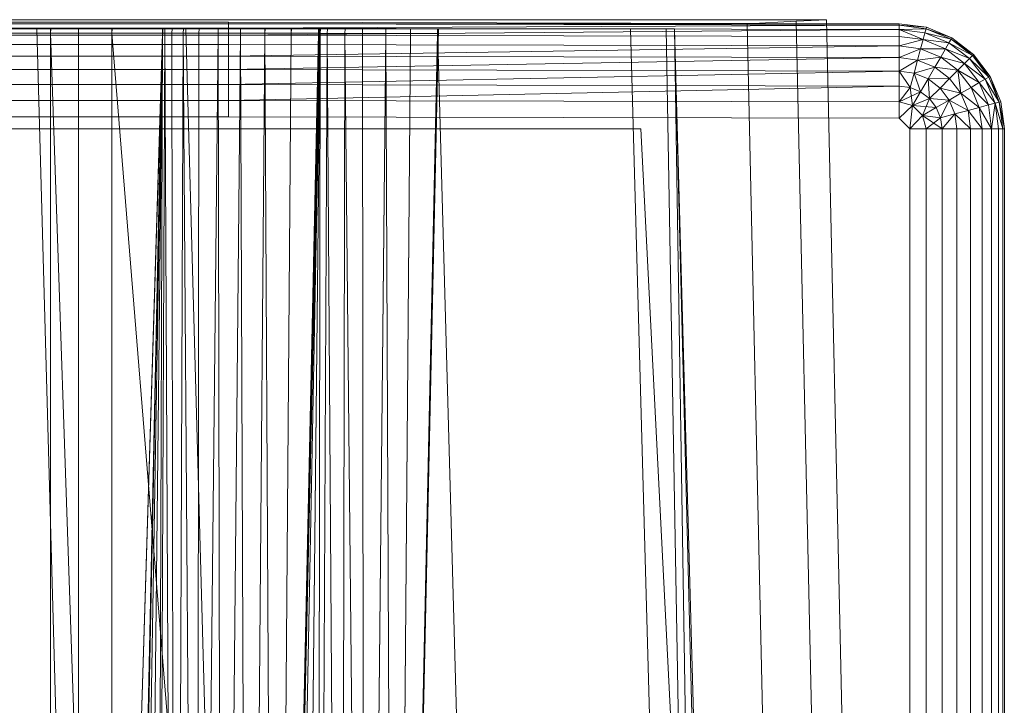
# Model space of a CAD drawing. Header units: metres. Extents: x 391.1 to 430.4, y 12.7 to 28.4.
# Tile 61 of 79: x 401.9462 to 402.0834, y 28.004 to 28.0995. Entities that reach past the tile are written whole.
import ezdxf

# ---------------------------------------------------------------- set-up
doc = ezdxf.new("R2010")
doc.units = ezdxf.units.M
doc.layers.add('A-DETL-____-MBND', color=7, linetype='Continuous', lineweight=18)

# ---------------------------------------------------------------- blocks, each defined once
blk = doc.blocks.new('Family - Inodor PB-155331-02_CLI_AIRE_P0')
at = {"layer": 'A-DETL-____-MBND', "color": 253, "true_color": 0xaaaaaa}
for p, q in [((0.03874, 0.72747), (0.36709, 0.72747)), ((0.36709, 0.72747), (0.03874, 0.72747)), ((0.10805, 0.72711), (0.29485, 0.72711)), ((0.10805, 0.72711), (0.29485, 0.72711)), ((0.29485, 0.72711), (0.10805, 0.72691)), ((0.10805, 0.72691), (0.29485, 0.72711)), ((0.29485, 0.72711), (0.29485, 0.72691)), ((0.29485, 0.72711), (0.38826, 0.72691)), ((0.29485, 0.72711), (0.29485, 0.72691)), ((0.29485, 0.72711), (0.38826, 0.72691)), ((0.29485, 0.72711), (0.29485, 0.72691)), ((0.36709, 0.72747), (0.37392, 0.72747)), ((0.37392, 0.72747), (0.36709, 0.72747)), ((0.37392, 0.72725), (0.36709, 0.72691)), ((0.36709, 0.72691), (0.37392, 0.72725)), ((0.37392, 0.72747), (0.37814, 0.72747)), ((0.37814, 0.72747), (0.37392, 0.72747)), ((0.37814, 0.72747), (0.37392, 0.72725)), ((0.37392, 0.72725), (0.37814, 0.72747)), ((0.38104, 0.40776), (0.37392, 0.72725)), ((0.38104, 0.40776), (0.37392, 0.72725)), ((0.38526, 0.40793), (0.37814, 0.72747)), ((0.38526, 0.40793), (0.37814, 0.72747)), ((0.01465, 0.72691), (0.38826, 0.72691)), ((0.01465, 0.72691), (0.38826, 0.72691)), ((0.36709, 0.72691), (0.03874, 0.72691)), ((0.03874, 0.72691), (0.36709, 0.72691)), ((0.10805, 0.72691), (0.29485, 0.72691)), ((0.10805, 0.72691), (0.29485, 0.72691)), ((0.10805, 0.72691), (0.29485, 0.72691)), ((0.10805, 0.72631), (0.29485, 0.72631)), ((0.10805, 0.72631), (0.29485, 0.72631)), ((0.10805, 0.72631), (0.29485, 0.72631)), ((0.29485, 0.72631), (0.10805, 0.72534)), ((0.10805, 0.72534), (0.29485, 0.72631)), ((0.12028, 0.7262), (0.28568, 0.7262)), ((0.1359, 0.7262), (0.27007, 0.7262)), ((0.26951, 0.7262), (0.13591, 0.7262)), ((0.13594, 0.72561), (0.27003, 0.72561)), ((0.13594, 0.72561), (0.27003, 0.72561)), ((0.27003, 0.72561), (0.13594, 0.72561)), ((0.13594, 0.72561), (0.27003, 0.72561)), ((0.24439, 0.7262), (0.26816, 0.7262)), ((0.26816, 0.7262), (0.28224, 0.21652)), ((0.26816, 0.7262), (0.28891, 0.7262)), ((0.28568, 0.7262), (0.26951, 0.2042)), ((0.26951, 0.7262), (0.27006, 0.7262)), ((0.26951, 0.2042), (0.28565, 0.7256)), ((0.26951, 0.2042), (0.28565, 0.7256)), ((0.27007, 0.7262), (0.27003, 0.72561)), ((0.27007, 0.7262), (0.27003, 0.72561)), ((0.27003, 0.72561), (0.27006, 0.7262)), ((0.27006, 0.7262), (0.27003, 0.72561)), ((0.27003, 0.72561), (0.27003, 0.44571)), ((0.27003, 0.72561), (0.27965, 0.44571)), ((0.27003, 0.72561), (0.27003, 0.44571)), ((0.28565, 0.7256), (0.27003, 0.72561)), ((0.27003, 0.72561), (0.28565, 0.7256)), ((0.27003, 0.72561), (0.27965, 0.44571)), ((0.27003, 0.72561), (0.27003, 0.44571)), ((0.27003, 0.72561), (0.27392, 0.72561)), ((0.27003, 0.72561), (0.27003, 0.44571)), ((0.27392, 0.72561), (0.27003, 0.72561)), ((0.27003, 0.21593), (0.28565, 0.7256)), ((0.27003, 0.21593), (0.28565, 0.7256)), ((0.27394, 0.7262), (0.27006, 0.7262)), ((0.28563, 0.7262), (0.27007, 0.7262)), ((0.27394, 0.7262), (0.27392, 0.72561)), ((0.27394, 0.7262), (0.27392, 0.72561)), ((0.27392, 0.72561), (0.27392, 0.44571)), ((0.27392, 0.72561), (0.27859, 0.72561)), ((0.27392, 0.72561), (0.27392, 0.44571)), ((0.27859, 0.72561), (0.27392, 0.72561)), ((0.27859, 0.7262), (0.27394, 0.7262)), ((0.27859, 0.7262), (0.27859, 0.72561)), ((0.27861, 0.7262), (0.27859, 0.72561)), ((0.27861, 0.7262), (0.27859, 0.7262)), ((0.27859, 0.72561), (0.27859, 0.7262)), ((0.27862, 0.7262), (0.27859, 0.72561)), ((0.27859, 0.72561), (0.27861, 0.7262)), ((0.27862, 0.7262), (0.27859, 0.72561)), ((0.27859, 0.72561), (0.27859, 0.44571)), ((0.27859, 0.72561), (0.30126, 0.44572)), ((0.27859, 0.72561), (0.27859, 0.44571)), ((0.3076, 0.72555), (0.27859, 0.72561)), ((0.27859, 0.72561), (0.3076, 0.72555)), ((0.27859, 0.72561), (0.30126, 0.44572)), ((0.27862, 0.7262), (0.27861, 0.7262)), ((0.30752, 0.7262), (0.27862, 0.7262)), ((0.28565, 0.7256), (0.27965, 0.44571)), ((0.27965, 0.44571), (0.28565, 0.7256)), ((0.28565, 0.7256), (0.27965, 0.44571)), ((0.27965, 0.44571), (0.28565, 0.7256)), ((0.28565, 0.7256), (0.27996, 0.44571)), ((0.27996, 0.44571), (0.28565, 0.7256)), ((0.28565, 0.7256), (0.28094, 0.44571)), ((0.28094, 0.44571), (0.28565, 0.7256)), ((0.28565, 0.7256), (0.28254, 0.44571)), ((0.28254, 0.44571), (0.28565, 0.7256)), ((0.28565, 0.7256), (0.28471, 0.44571)), ((0.28471, 0.44571), (0.28565, 0.7256)), ((0.28471, 0.44571), (0.28596, 0.7256)), ((0.28471, 0.44571), (0.28596, 0.7256)), ((0.28563, 0.7262), (0.28565, 0.7256)), ((0.28568, 0.7262), (0.28563, 0.7262)), ((0.28565, 0.7256), (0.28563, 0.7262)), ((0.28568, 0.7262), (0.28565, 0.7256)), ((0.28568, 0.7262), (0.28565, 0.7256)), ((0.28568, 0.7262), (0.28565, 0.7256)), ((0.28568, 0.7262), (0.28565, 0.7256)), ((0.28565, 0.7256), (0.28596, 0.7256)), ((0.28596, 0.7256), (0.28565, 0.7256)), ((0.28599, 0.7262), (0.28568, 0.7262)), ((0.28599, 0.7262), (0.28596, 0.7256)), ((0.28599, 0.7262), (0.28596, 0.7256)), ((0.28596, 0.7256), (0.28739, 0.44571)), ((0.28596, 0.7256), (0.28694, 0.7256)), ((0.28596, 0.7256), (0.28739, 0.44571)), ((0.28694, 0.7256), (0.28596, 0.7256)), ((0.28697, 0.7262), (0.28599, 0.7262)), ((0.28697, 0.7262), (0.28694, 0.7256)), ((0.28697, 0.7262), (0.28694, 0.7256)), ((0.28694, 0.7256), (0.28739, 0.44571)), ((0.28694, 0.7256), (0.28854, 0.7256)), ((0.28694, 0.7256), (0.28739, 0.44571)), ((0.28854, 0.7256), (0.28694, 0.7256)), ((0.28856, 0.7262), (0.28697, 0.7262)), ((0.28854, 0.7256), (0.28739, 0.44571)), ((0.28739, 0.44571), (0.28854, 0.7256)), ((0.28856, 0.7262), (0.28854, 0.7256)), ((0.28856, 0.7262), (0.28854, 0.7256)), ((0.28854, 0.7256), (0.29049, 0.44571)), ((0.28854, 0.7256), (0.29071, 0.7256)), ((0.28854, 0.7256), (0.29049, 0.44571)), ((0.29071, 0.7256), (0.28854, 0.7256)), ((0.29073, 0.7262), (0.28856, 0.7262)), ((0.28891, 0.7262), (0.30299, 0.21652)), ((0.28891, 0.7262), (0.32395, 0.7262)), ((0.29071, 0.7256), (0.29049, 0.44571)), ((0.29049, 0.44571), (0.29071, 0.7256)), ((0.29049, 0.44571), (0.29339, 0.7256)), ((0.29049, 0.44571), (0.29339, 0.7256)), ((0.29073, 0.7262), (0.29071, 0.7256)), ((0.29073, 0.7262), (0.29071, 0.7256)), ((0.29071, 0.7256), (0.29339, 0.7256)), ((0.29339, 0.7256), (0.29071, 0.7256)), ((0.2934, 0.7262), (0.29073, 0.7262)), ((0.2934, 0.7262), (0.29339, 0.7256)), ((0.2934, 0.7262), (0.29339, 0.7256)), ((0.29339, 0.7256), (0.2934, 0.7262)), ((0.2934, 0.7262), (0.29339, 0.7256)), ((0.29339, 0.7256), (0.29392, 0.44571)), ((0.29339, 0.7256), (0.29649, 0.7256)), ((0.29339, 0.7256), (0.29392, 0.44571)), ((0.29649, 0.7256), (0.29339, 0.7256)), ((0.29649, 0.7262), (0.2934, 0.7262)), ((0.29649, 0.7256), (0.29392, 0.44571)), ((0.29392, 0.44571), (0.29649, 0.7256)), ((0.29485, 0.72691), (0.29485, 0.72631)), ((0.29485, 0.72691), (0.38826, 0.72671)), ((0.29485, 0.72691), (0.29485, 0.72631)), ((0.38826, 0.72691), (0.29485, 0.72691)), ((0.29485, 0.72691), (0.38826, 0.72671)), ((0.29485, 0.72691), (0.29485, 0.72631)), ((0.29485, 0.72691), (0.38826, 0.72691)), ((0.29485, 0.72691), (0.38826, 0.72671)), ((0.38826, 0.72671), (0.29485, 0.72631)), ((0.29485, 0.72631), (0.38826, 0.72671)), ((0.29485, 0.72631), (0.29485, 0.72534)), ((0.29485, 0.72631), (0.38826, 0.72611)), ((0.29485, 0.72631), (0.29485, 0.72534)), ((0.29485, 0.72631), (0.38826, 0.72611)), ((0.29485, 0.72631), (0.29485, 0.72534)), ((0.29485, 0.72631), (0.38826, 0.72611)), ((0.38826, 0.72611), (0.29485, 0.72534)), ((0.29485, 0.72534), (0.38826, 0.72611)), ((0.29649, 0.7262), (0.29649, 0.7256)), ((0.29649, 0.7262), (0.29649, 0.7256)), ((0.29649, 0.7262), (0.29649, 0.7262)), ((0.29649, 0.7256), (0.29649, 0.7262)), ((0.2965, 0.7262), (0.29649, 0.7256)), ((0.2965, 0.7262), (0.29649, 0.7262)), ((0.29649, 0.7256), (0.29649, 0.7262)), ((0.2965, 0.7262), (0.29649, 0.7256)), ((0.29649, 0.7256), (0.29758, 0.44571)), ((0.29992, 0.7256), (0.29649, 0.7256)), ((0.29649, 0.7256), (0.29992, 0.7256)), ((0.29649, 0.7256), (0.29758, 0.44571)), ((0.29992, 0.7262), (0.2965, 0.7262)), ((0.29992, 0.7256), (0.29758, 0.44571)), ((0.29758, 0.44571), (0.29992, 0.7256)), ((0.29992, 0.7262), (0.29992, 0.7256)), ((0.29992, 0.7262), (0.29992, 0.7256)), ((0.29992, 0.7262), (0.29992, 0.7262)), ((0.29992, 0.7256), (0.29992, 0.7262)), ((0.29993, 0.7262), (0.29992, 0.7256)), ((0.29993, 0.7262), (0.29992, 0.7262)), ((0.29992, 0.7256), (0.29992, 0.7262)), ((0.29993, 0.7262), (0.29992, 0.7256)), ((0.29992, 0.7256), (0.30135, 0.44571)), ((0.29992, 0.7256), (0.30358, 0.7256)), ((0.29992, 0.7256), (0.30135, 0.44571)), ((0.30358, 0.7256), (0.29992, 0.7256)), ((0.30358, 0.7262), (0.29993, 0.7262)), ((0.30749, 0.7262), (0.30135, 0.44571)), ((0.30358, 0.7256), (0.30135, 0.44571)), ((0.30135, 0.44571), (0.30358, 0.7256)), ((0.30135, 0.44571), (0.30735, 0.7256)), ((0.30135, 0.44571), (0.30735, 0.7256)), ((0.30358, 0.7262), (0.30358, 0.7256)), ((0.30359, 0.7262), (0.30358, 0.7256)), ((0.30359, 0.7262), (0.30358, 0.7262)), ((0.30358, 0.7256), (0.30358, 0.7262)), ((0.30359, 0.7262), (0.30358, 0.7256)), ((0.30358, 0.7256), (0.30735, 0.7256)), ((0.30735, 0.7256), (0.30358, 0.7256)), ((0.30735, 0.7262), (0.30359, 0.7262)), ((0.30739, 0.7262), (0.30735, 0.7256)), ((0.30735, 0.7262), (0.30735, 0.7256)), ((0.30736, 0.7262), (0.30735, 0.7256)), ((0.30736, 0.7262), (0.30735, 0.7262)), ((0.30735, 0.7256), (0.30735, 0.7262)), ((0.30737, 0.7262), (0.30735, 0.7256)), ((0.30735, 0.7256), (0.30736, 0.7262)), ((0.30739, 0.7262), (0.30735, 0.7256)), ((0.30735, 0.7256), (0.30737, 0.7262)), ((0.30737, 0.7262), (0.30736, 0.7262)), ((0.30739, 0.7262), (0.30737, 0.7262)), ((0.30749, 0.7262), (0.30739, 0.7262)), ((0.30752, 0.7262), (0.3076, 0.72555)), ((0.30763, 0.7262), (0.30752, 0.7262)), ((0.3076, 0.72555), (0.30752, 0.7262)), ((0.30763, 0.7262), (0.3076, 0.72555)), ((0.30763, 0.7262), (0.3076, 0.72555)), ((0.30863, 0.7262), (0.30763, 0.7262)), ((0.30863, 0.7262), (0.3086, 0.72555)), ((0.30863, 0.7262), (0.3086, 0.72555)), ((0.31107, 0.7262), (0.30863, 0.7262)), ((0.31107, 0.7262), (0.31105, 0.72555)), ((0.31107, 0.7262), (0.31105, 0.72555)), ((0.3135, 0.7262), (0.31107, 0.7262)), ((0.3135, 0.7262), (0.31349, 0.72555)), ((0.3135, 0.7262), (0.31349, 0.72555)), ((0.31677, 0.7262), (0.3135, 0.7262)), ((0.31677, 0.7262), (0.31677, 0.72555)), ((0.31677, 0.7262), (0.31677, 0.72555)), ((0.31677, 0.7262), (0.31677, 0.7262)), ((0.31677, 0.72555), (0.31677, 0.7262)), ((0.32018, 0.7262), (0.31677, 0.7262)), ((0.31677, 0.7262), (0.31677, 0.72555)), ((0.32408, 0.7262), (0.31794, 0.44566)), ((0.32018, 0.7262), (0.32019, 0.72555)), ((0.32019, 0.7262), (0.32018, 0.7262)), ((0.32019, 0.72555), (0.32018, 0.7262)), ((0.32019, 0.7262), (0.32019, 0.72555)), ((0.3202, 0.7262), (0.32019, 0.72555)), ((0.3202, 0.7262), (0.32019, 0.7262)), ((0.32019, 0.72555), (0.32019, 0.7262)), ((0.3202, 0.7262), (0.32019, 0.72555)), ((0.32394, 0.7262), (0.3202, 0.7262)), ((0.32394, 0.7262), (0.32395, 0.72555)), ((0.32395, 0.7262), (0.32394, 0.7262)), ((0.32395, 0.72555), (0.32394, 0.7262)), ((0.32395, 0.7262), (0.33803, 0.21652)), ((0.32395, 0.7262), (0.35083, 0.7262)), ((0.32397, 0.7262), (0.32395, 0.72555)), ((0.32395, 0.7262), (0.32395, 0.72555)), ((0.32396, 0.7262), (0.32395, 0.72555)), ((0.32396, 0.7262), (0.32395, 0.7262)), ((0.32395, 0.72555), (0.32395, 0.7262)), ((0.32397, 0.7262), (0.32395, 0.72555)), ((0.32395, 0.72555), (0.32396, 0.7262)), ((0.32397, 0.7262), (0.32396, 0.7262)), ((0.32408, 0.7262), (0.32397, 0.7262)), ((0.35083, 0.7262), (0.36491, 0.21652)), ((0.35083, 0.7262), (0.35578, 0.7262)), ((0.35578, 0.7262), (0.36491, 0.21652)), ((0.35578, 0.7262), (0.35697, 0.7262)), ((0.35697, 0.7262), (0.36491, 0.21652)), ((0.35697, 0.7262), (0.36986, 0.21652)), ((0.35697, 0.7262), (0.37104, 0.21652)), ((0.3742, 0.40749), (0.36709, 0.72691)), ((0.3742, 0.40749), (0.36709, 0.72691)), ((0.38826, 0.72691), (0.39205, 0.72641)), ((0.38826, 0.72691), (0.39205, 0.72641)), ((0.38826, 0.72691), (0.38826, 0.72671)), ((0.38826, 0.72691), (0.39205, 0.72641)), ((0.38826, 0.72691), (0.38826, 0.72671)), ((0.38826, 0.72691), (0.39205, 0.72641)), ((0.38826, 0.72691), (0.38826, 0.72671)), ((0.38826, 0.72671), (0.38826, 0.72611)), ((0.38826, 0.72671), (0.392, 0.72621)), ((0.38826, 0.72671), (0.38826, 0.72611)), ((0.39205, 0.72641), (0.38826, 0.72671)), ((0.38826, 0.72671), (0.392, 0.72621)), ((0.38826, 0.72671), (0.38826, 0.72611)), ((0.38826, 0.72671), (0.39205, 0.72641)), ((0.38826, 0.72671), (0.392, 0.72621)), ((0.392, 0.72621), (0.38826, 0.72611)), ((0.38826, 0.72611), (0.392, 0.72621)), ((0.38826, 0.72611), (0.38826, 0.72514)), ((0.38826, 0.72611), (0.39184, 0.72564)), ((0.38826, 0.72611), (0.38826, 0.72514)), ((0.38826, 0.72611), (0.39159, 0.7247)), ((0.38826, 0.72611), (0.38826, 0.72514)), ((0.38826, 0.72611), (0.39184, 0.72564)), ((0.38826, 0.72611), (0.39159, 0.7247)), ((0.38826, 0.72611), (0.39184, 0.72564)), ((0.39184, 0.72564), (0.39159, 0.7247)), ((0.39184, 0.72564), (0.39159, 0.7247)), ((0.39159, 0.7247), (0.39184, 0.72564)), ((0.392, 0.72621), (0.39184, 0.72564)), ((0.392, 0.72621), (0.39184, 0.72564)), ((0.39184, 0.72564), (0.392, 0.72621)), ((0.39184, 0.72564), (0.39518, 0.72425)), ((0.39184, 0.72564), (0.39518, 0.72425)), ((0.39184, 0.72564), (0.39548, 0.72477)), ((0.39184, 0.72564), (0.39548, 0.72477)), ((0.39184, 0.72564), (0.39518, 0.72425)), ((0.39205, 0.72641), (0.392, 0.72621)), ((0.39205, 0.72641), (0.392, 0.72621)), ((0.392, 0.72621), (0.39205, 0.72641)), ((0.392, 0.72621), (0.39548, 0.72477)), ((0.392, 0.72621), (0.39548, 0.72477)), ((0.392, 0.72621), (0.39558, 0.72494)), ((0.392, 0.72621), (0.39558, 0.72494)), ((0.392, 0.72621), (0.39548, 0.72477)), ((0.39205, 0.72641), (0.39558, 0.72494)), ((0.39205, 0.72641), (0.39558, 0.72494)), ((0.39205, 0.72641), (0.39558, 0.72494)), ((0.39205, 0.72641), (0.39558, 0.72494)), ((0.10805, 0.72534), (0.29485, 0.72534)), ((0.10805, 0.72534), (0.29485, 0.72534)), ((0.10805, 0.72534), (0.29485, 0.72534)), ((0.29485, 0.72534), (0.29485, 0.72402)), ((0.29485, 0.72534), (0.38826, 0.72514)), ((0.29485, 0.72534), (0.29485, 0.72402)), ((0.29485, 0.72534), (0.38826, 0.72514)), ((0.29485, 0.72534), (0.29485, 0.72402)), ((0.29485, 0.72534), (0.38826, 0.72514)), ((0.3076, 0.72555), (0.30126, 0.44572)), ((0.30126, 0.44572), (0.3076, 0.72555)), ((0.3076, 0.72555), (0.30226, 0.44566)), ((0.30226, 0.44566), (0.3076, 0.72555)), ((0.3076, 0.72555), (0.30471, 0.44566)), ((0.30471, 0.44566), (0.3076, 0.72555)), ((0.3076, 0.72555), (0.30715, 0.44566)), ((0.30715, 0.44566), (0.3076, 0.72555)), ((0.30715, 0.44566), (0.3086, 0.72555)), ((0.30715, 0.44566), (0.3086, 0.72555)), ((0.3076, 0.72555), (0.3086, 0.72555)), ((0.3086, 0.72555), (0.3076, 0.72555)), ((0.3086, 0.72555), (0.31043, 0.44566)), ((0.3086, 0.72555), (0.31105, 0.72555)), ((0.3086, 0.72555), (0.31043, 0.44566)), ((0.31105, 0.72555), (0.3086, 0.72555)), ((0.31105, 0.72555), (0.31043, 0.44566)), ((0.31043, 0.44566), (0.31105, 0.72555)), ((0.31105, 0.72555), (0.31384, 0.44566)), ((0.31105, 0.72555), (0.31349, 0.72555)), ((0.31105, 0.72555), (0.31384, 0.44566)), ((0.31349, 0.72555), (0.31105, 0.72555)), ((0.31349, 0.72555), (0.31384, 0.44566)), ((0.31349, 0.72555), (0.31677, 0.72555)), ((0.31349, 0.72555), (0.31384, 0.44566)), ((0.31677, 0.72555), (0.31349, 0.72555)), ((0.31677, 0.72555), (0.31384, 0.44566)), ((0.31384, 0.44566), (0.31677, 0.72555)), ((0.31677, 0.72555), (0.31794, 0.44566)), ((0.32019, 0.72555), (0.31677, 0.72555)), ((0.31677, 0.72555), (0.32019, 0.72555)), ((0.31677, 0.72555), (0.31794, 0.44566)), ((0.32019, 0.72555), (0.31794, 0.44566)), ((0.31794, 0.44566), (0.32019, 0.72555)), ((0.31794, 0.44566), (0.32395, 0.72555)), ((0.31794, 0.44566), (0.32395, 0.72555)), ((0.32019, 0.72555), (0.32395, 0.72555)), ((0.32395, 0.72555), (0.32019, 0.72555)), ((0.38826, 0.72514), (0.38826, 0.72382)), ((0.39159, 0.7247), (0.38826, 0.72514)), ((0.38826, 0.72514), (0.38826, 0.72382)), ((0.39159, 0.7247), (0.38826, 0.72514)), ((0.38826, 0.72514), (0.39159, 0.7247)), ((0.38826, 0.72514), (0.38826, 0.72382)), ((0.39159, 0.7247), (0.38826, 0.72382)), ((0.38826, 0.72382), (0.39159, 0.7247)), ((0.39159, 0.7247), (0.39125, 0.72342)), ((0.39159, 0.7247), (0.39125, 0.72342)), ((0.39125, 0.72342), (0.39159, 0.7247)), ((0.39159, 0.7247), (0.3947, 0.72341)), ((0.39159, 0.7247), (0.3947, 0.72341)), ((0.39159, 0.7247), (0.39518, 0.72425)), ((0.39159, 0.7247), (0.39518, 0.72425)), ((0.39159, 0.7247), (0.3947, 0.72341)), ((0.39518, 0.72425), (0.3947, 0.72341)), ((0.39518, 0.72425), (0.3947, 0.72341)), ((0.3947, 0.72341), (0.39518, 0.72425)), ((0.39548, 0.72477), (0.39518, 0.72425)), ((0.39548, 0.72477), (0.39518, 0.72425)), ((0.39518, 0.72425), (0.39548, 0.72477)), ((0.39518, 0.72425), (0.39805, 0.72205)), ((0.39518, 0.72425), (0.39805, 0.72205)), ((0.39518, 0.72425), (0.39847, 0.72247)), ((0.39518, 0.72425), (0.39847, 0.72247)), ((0.39518, 0.72425), (0.39805, 0.72205)), ((0.39558, 0.72494), (0.39548, 0.72477)), ((0.39558, 0.72494), (0.39548, 0.72477)), ((0.39548, 0.72477), (0.39558, 0.72494)), ((0.39548, 0.72477), (0.39847, 0.72247)), ((0.39548, 0.72477), (0.39847, 0.72247)), ((0.39548, 0.72477), (0.39862, 0.72262)), ((0.39548, 0.72477), (0.39862, 0.72262)), ((0.39548, 0.72477), (0.39847, 0.72247)), ((0.39558, 0.72494), (0.39862, 0.72262)), ((0.39558, 0.72494), (0.39862, 0.72262)), ((0.39558, 0.72494), (0.39862, 0.72262)), ((0.39558, 0.72494), (0.39862, 0.72262)), ((0.10805, 0.72402), (0.29485, 0.72402)), ((0.10805, 0.72402), (0.29485, 0.72402)), ((0.10805, 0.72402), (0.29485, 0.72402)), ((0.29485, 0.72402), (0.38826, 0.72382)), ((0.29485, 0.72402), (0.29485, 0.72239)), ((0.29485, 0.72402), (0.38826, 0.72382)), ((0.29485, 0.72402), (0.38826, 0.72382)), ((0.29485, 0.72402), (0.29485, 0.72239)), ((0.38826, 0.72382), (0.29485, 0.72239)), ((0.29485, 0.72239), (0.38826, 0.72382)), ((0.38826, 0.72382), (0.38826, 0.72219)), ((0.38826, 0.72382), (0.39125, 0.72342)), ((0.38826, 0.72382), (0.38826, 0.72219)), ((0.38826, 0.72382), (0.39125, 0.72342)), ((0.38826, 0.72382), (0.38826, 0.72219)), ((0.38826, 0.72382), (0.39125, 0.72342)), ((0.39125, 0.72342), (0.38826, 0.72219)), ((0.38826, 0.72219), (0.39125, 0.72342)), ((0.39125, 0.72342), (0.39083, 0.72185)), ((0.39125, 0.72342), (0.39083, 0.72185)), ((0.39083, 0.72185), (0.39125, 0.72342)), ((0.39125, 0.72342), (0.39404, 0.72227)), ((0.39125, 0.72342), (0.39404, 0.72227)), ((0.39125, 0.72342), (0.3947, 0.72341)), ((0.39125, 0.72342), (0.3947, 0.72341)), ((0.39125, 0.72342), (0.39404, 0.72227)), ((0.3947, 0.72341), (0.39404, 0.72227)), ((0.3947, 0.72341), (0.39404, 0.72227)), ((0.39404, 0.72227), (0.3947, 0.72341)), ((0.3947, 0.72341), (0.39736, 0.72136)), ((0.3947, 0.72341), (0.39736, 0.72136)), ((0.3947, 0.72341), (0.39805, 0.72205)), ((0.3947, 0.72341), (0.39805, 0.72205)), ((0.3947, 0.72341), (0.39736, 0.72136)), ((0.10805, 0.72239), (0.29485, 0.72239)), ((0.10805, 0.72239), (0.29485, 0.72239)), ((0.10805, 0.72239), (0.29485, 0.72239)), ((0.29485, 0.72239), (0.38826, 0.72219)), ((0.29485, 0.72239), (0.29485, 0.72051)), ((0.29485, 0.72239), (0.38826, 0.72219)), ((0.29485, 0.72239), (0.29485, 0.72051)), ((0.29485, 0.72239), (0.38826, 0.72219)), ((0.38826, 0.72219), (0.29485, 0.72051)), ((0.29485, 0.72051), (0.38826, 0.72219)), ((0.38826, 0.72219), (0.38826, 0.72031)), ((0.38826, 0.72219), (0.39083, 0.72185)), ((0.38826, 0.72219), (0.38826, 0.72031)), ((0.38826, 0.72219), (0.39083, 0.72185)), ((0.38826, 0.72219), (0.38826, 0.72031)), ((0.38826, 0.72219), (0.39083, 0.72185)), ((0.39083, 0.72185), (0.38826, 0.72031)), ((0.38826, 0.72031), (0.39083, 0.72185)), ((0.39083, 0.72185), (0.39034, 0.72003)), ((0.39083, 0.72185), (0.39034, 0.72003)), ((0.39034, 0.72003), (0.39083, 0.72185)), ((0.39083, 0.72185), (0.39404, 0.72227)), ((0.39083, 0.72185), (0.39404, 0.72227)), ((0.39083, 0.72185), (0.39322, 0.72086)), ((0.39083, 0.72185), (0.39322, 0.72086)), ((0.39083, 0.72185), (0.39322, 0.72086)), ((0.39404, 0.72227), (0.39322, 0.72086)), ((0.39404, 0.72227), (0.39322, 0.72086)), ((0.39322, 0.72086), (0.39404, 0.72227)), ((0.39404, 0.72227), (0.39643, 0.72043)), ((0.39404, 0.72227), (0.39643, 0.72043)), ((0.39404, 0.72227), (0.39736, 0.72136)), ((0.39404, 0.72227), (0.39736, 0.72136)), ((0.39404, 0.72227), (0.39643, 0.72043)), ((0.39805, 0.72205), (0.39736, 0.72136)), ((0.39805, 0.72205), (0.39736, 0.72136)), ((0.39736, 0.72136), (0.39805, 0.72205)), ((0.39847, 0.72247), (0.39805, 0.72205)), ((0.39847, 0.72247), (0.39805, 0.72205)), ((0.39805, 0.72205), (0.39847, 0.72247)), ((0.39805, 0.72205), (0.40025, 0.71918)), ((0.39805, 0.72205), (0.40025, 0.71918)), ((0.39805, 0.72205), (0.40077, 0.71948)), ((0.39805, 0.72205), (0.40077, 0.71948)), ((0.39805, 0.72205), (0.40025, 0.71918)), ((0.39862, 0.72262), (0.39847, 0.72247)), ((0.39862, 0.72262), (0.39847, 0.72247)), ((0.39847, 0.72247), (0.39862, 0.72262)), ((0.39847, 0.72247), (0.40077, 0.71948)), ((0.39847, 0.72247), (0.40077, 0.71948)), ((0.39847, 0.72247), (0.40077, 0.71948)), ((0.39862, 0.72262), (0.40094, 0.71958)), ((0.39862, 0.72262), (0.40094, 0.71958)), ((0.39862, 0.72262), (0.40094, 0.71958)), ((0.39862, 0.72262), (0.40077, 0.71948)), ((0.39862, 0.72262), (0.40094, 0.71958)), ((0.39862, 0.72262), (0.40077, 0.71948)), ((0.10805, 0.72051), (0.29485, 0.72051)), ((0.10805, 0.72051), (0.29485, 0.72051)), ((0.10805, 0.72051), (0.29485, 0.72051)), ((0.29485, 0.72051), (0.38826, 0.72031)), ((0.29485, 0.72051), (0.29485, 0.71843)), ((0.29485, 0.72051), (0.38826, 0.72031)), ((0.29485, 0.72051), (0.29485, 0.71843)), ((0.29485, 0.72051), (0.38826, 0.72031)), ((0.38826, 0.72031), (0.29485, 0.71843)), ((0.29485, 0.71843), (0.38826, 0.72031)), ((0.38826, 0.72031), (0.38826, 0.71823)), ((0.38826, 0.72031), (0.39034, 0.72003)), ((0.38826, 0.72031), (0.38826, 0.71823)), ((0.38826, 0.72031), (0.3898, 0.71802)), ((0.38826, 0.72031), (0.38826, 0.71823)), ((0.38826, 0.72031), (0.39034, 0.72003)), ((0.38826, 0.72031), (0.3898, 0.71802)), ((0.38826, 0.72031), (0.39034, 0.72003)), ((0.39034, 0.72003), (0.39322, 0.72086)), ((0.39034, 0.72003), (0.39322, 0.72086)), ((0.39322, 0.72086), (0.39228, 0.71923)), ((0.39322, 0.72086), (0.39228, 0.71923)), ((0.39228, 0.71923), (0.39322, 0.72086)), ((0.39322, 0.72086), (0.39528, 0.71928)), ((0.39322, 0.72086), (0.39528, 0.71928)), ((0.39322, 0.72086), (0.39643, 0.72043)), ((0.39322, 0.72086), (0.39643, 0.72043)), ((0.39322, 0.72086), (0.39528, 0.71928)), ((0.39643, 0.72043), (0.39528, 0.71928)), ((0.39643, 0.72043), (0.39528, 0.71928)), ((0.39528, 0.71928), (0.39643, 0.72043)), ((0.39736, 0.72136), (0.39643, 0.72043)), ((0.39736, 0.72136), (0.39643, 0.72043)), ((0.39643, 0.72043), (0.39736, 0.72136)), ((0.39643, 0.72043), (0.39827, 0.71804)), ((0.39643, 0.72043), (0.39686, 0.71722)), ((0.39643, 0.72043), (0.39827, 0.71804)), ((0.39643, 0.72043), (0.39686, 0.71722)), ((0.39643, 0.72043), (0.39941, 0.7187)), ((0.39643, 0.72043), (0.39941, 0.7187)), ((0.39643, 0.72043), (0.39827, 0.71804)), ((0.39736, 0.72136), (0.39941, 0.7187)), ((0.39736, 0.72136), (0.39941, 0.7187)), ((0.39736, 0.72136), (0.40025, 0.71918)), ((0.39736, 0.72136), (0.40025, 0.71918)), ((0.39736, 0.72136), (0.39941, 0.7187)), ((0.39034, 0.72003), (0.3898, 0.71802)), ((0.39034, 0.72003), (0.3898, 0.71802)), ((0.3898, 0.71802), (0.39034, 0.72003)), ((0.39034, 0.72003), (0.39228, 0.71923)), ((0.39034, 0.72003), (0.39124, 0.71743)), ((0.39034, 0.72003), (0.39228, 0.71923)), ((0.39034, 0.72003), (0.39124, 0.71743)), ((0.39034, 0.72003), (0.39228, 0.71923)), ((0.39228, 0.71923), (0.39124, 0.71743)), ((0.39228, 0.71923), (0.39124, 0.71743)), ((0.39124, 0.71743), (0.39228, 0.71923)), ((0.39228, 0.71923), (0.39528, 0.71928)), ((0.39228, 0.71923), (0.39528, 0.71928)), ((0.39228, 0.71923), (0.39395, 0.71795)), ((0.39228, 0.71923), (0.39248, 0.71648)), ((0.39228, 0.71923), (0.39395, 0.71795)), ((0.39228, 0.71923), (0.39248, 0.71648)), ((0.39228, 0.71923), (0.39395, 0.71795)), ((0.39528, 0.71928), (0.39395, 0.71795)), ((0.39528, 0.71928), (0.39395, 0.71795)), ((0.39395, 0.71795), (0.39528, 0.71928)), ((0.39528, 0.71928), (0.39686, 0.71722)), ((0.39528, 0.71928), (0.39686, 0.71722)), ((0.39528, 0.71928), (0.39686, 0.71722)), ((0.39941, 0.7187), (0.39827, 0.71804)), ((0.39941, 0.7187), (0.39827, 0.71804)), ((0.39827, 0.71804), (0.39941, 0.7187)), ((0.40025, 0.71918), (0.39941, 0.7187)), ((0.40025, 0.71918), (0.39941, 0.7187)), ((0.39941, 0.7187), (0.40025, 0.71918)), ((0.39941, 0.7187), (0.4007, 0.71559)), ((0.39941, 0.7187), (0.4007, 0.71559)), ((0.39941, 0.7187), (0.40164, 0.71584)), ((0.39941, 0.7187), (0.40164, 0.71584)), ((0.39941, 0.7187), (0.4007, 0.71559)), ((0.40077, 0.71948), (0.40025, 0.71918)), ((0.40077, 0.71948), (0.40025, 0.71918)), ((0.40025, 0.71918), (0.40077, 0.71948)), ((0.40025, 0.71918), (0.40164, 0.71584)), ((0.40025, 0.71918), (0.40164, 0.71584)), ((0.40025, 0.71918), (0.40221, 0.716)), ((0.40025, 0.71918), (0.40221, 0.716)), ((0.40025, 0.71918), (0.40164, 0.71584)), ((0.40094, 0.71958), (0.40077, 0.71948)), ((0.40094, 0.71958), (0.40077, 0.71948)), ((0.40077, 0.71948), (0.40094, 0.71958)), ((0.40077, 0.71948), (0.40221, 0.716)), ((0.40077, 0.71948), (0.40221, 0.716)), ((0.40077, 0.71948), (0.40221, 0.716)), ((0.40094, 0.71958), (0.40241, 0.71605)), ((0.40094, 0.71958), (0.40241, 0.71605)), ((0.40094, 0.71958), (0.40241, 0.71605)), ((0.40094, 0.71958), (0.40221, 0.716)), ((0.40094, 0.71958), (0.40241, 0.71605)), ((0.40094, 0.71958), (0.40221, 0.716)), ((0.10805, 0.71843), (0.29485, 0.71843)), ((0.10805, 0.71843), (0.29485, 0.71843)), ((0.10805, 0.71843), (0.29485, 0.71843)), ((0.29485, 0.71843), (0.38826, 0.71823)), ((0.29485, 0.71843), (0.29485, 0.71621)), ((0.29485, 0.71843), (0.38826, 0.71823)), ((0.29485, 0.71843), (0.29485, 0.71621)), ((0.29485, 0.71843), (0.38826, 0.71823)), ((0.38826, 0.71823), (0.29485, 0.71621)), ((0.29485, 0.71621), (0.38826, 0.71823)), ((0.38826, 0.71823), (0.38826, 0.71601)), ((0.3898, 0.71802), (0.38826, 0.71823)), ((0.38826, 0.71823), (0.38826, 0.71601)), ((0.3898, 0.71802), (0.38826, 0.71823)), ((0.38826, 0.71823), (0.3898, 0.71802)), ((0.38826, 0.71823), (0.38826, 0.71601)), ((0.3898, 0.71802), (0.38826, 0.71601)), ((0.3898, 0.71802), (0.38826, 0.71601)), ((0.38826, 0.71601), (0.3898, 0.71802)), ((0.38826, 0.71601), (0.39124, 0.71743)), ((0.38826, 0.71601), (0.39124, 0.71743)), ((0.3898, 0.71802), (0.39013, 0.71551)), ((0.3898, 0.71802), (0.39124, 0.71743)), ((0.3898, 0.71802), (0.39124, 0.71743)), ((0.3898, 0.71802), (0.39124, 0.71743)), ((0.39124, 0.71743), (0.39013, 0.71551)), ((0.39124, 0.71743), (0.39013, 0.71551)), ((0.39013, 0.71551), (0.39124, 0.71743)), ((0.39124, 0.71743), (0.39248, 0.71648)), ((0.39124, 0.71743), (0.39248, 0.71648)), ((0.39124, 0.71743), (0.39248, 0.71648)), ((0.39395, 0.71795), (0.39248, 0.71648)), ((0.39395, 0.71795), (0.39248, 0.71648)), ((0.39248, 0.71648), (0.39395, 0.71795)), ((0.39395, 0.71795), (0.39523, 0.71628)), ((0.39395, 0.71795), (0.39523, 0.71628)), ((0.39395, 0.71795), (0.39686, 0.71722)), ((0.39395, 0.71795), (0.39523, 0.71628)), ((0.39395, 0.71795), (0.39686, 0.71722)), ((0.39827, 0.71804), (0.39686, 0.71722)), ((0.39827, 0.71804), (0.39686, 0.71722)), ((0.39686, 0.71722), (0.39827, 0.71804)), ((0.39827, 0.71804), (0.39942, 0.71525)), ((0.39827, 0.71804), (0.39942, 0.71525)), ((0.39827, 0.71804), (0.4007, 0.71559)), ((0.39827, 0.71804), (0.4007, 0.71559)), ((0.39827, 0.71804), (0.39942, 0.71525)), ((0.10805, 0.71621), (0.29485, 0.71621)), ((0.10805, 0.71621), (0.29485, 0.71621)), ((0.10805, 0.71621), (0.29485, 0.71621)), ((0.29485, 0.71621), (0.38826, 0.71601)), ((0.29485, 0.71621), (0.29485, 0.71393)), ((0.29485, 0.71621), (0.38826, 0.71601)), ((0.29485, 0.71621), (0.29485, 0.71393)), ((0.29485, 0.71621), (0.38826, 0.71601)), ((0.38826, 0.71601), (0.38826, 0.71373)), ((0.38826, 0.71601), (0.39013, 0.71551)), ((0.38826, 0.71601), (0.38826, 0.71373)), ((0.38826, 0.71373), (0.38826, 0.71601)), ((0.38826, 0.71601), (0.39013, 0.71551)), ((0.38826, 0.71601), (0.39013, 0.71551)), ((0.39248, 0.71648), (0.39013, 0.71551)), ((0.39013, 0.71551), (0.39248, 0.71648)), ((0.39013, 0.71551), (0.39248, 0.71648)), ((0.39248, 0.71648), (0.39151, 0.71413)), ((0.39248, 0.71648), (0.39343, 0.71524)), ((0.39248, 0.71648), (0.39343, 0.71524)), ((0.39248, 0.71648), (0.39523, 0.71628)), ((0.39248, 0.71648), (0.39343, 0.71524)), ((0.39248, 0.71648), (0.39523, 0.71628)), ((0.39523, 0.71628), (0.39343, 0.71524)), ((0.39523, 0.71628), (0.39343, 0.71524)), ((0.39343, 0.71524), (0.39523, 0.71628)), ((0.39523, 0.71628), (0.39402, 0.7138)), ((0.39402, 0.7138), (0.39523, 0.71628)), ((0.39686, 0.71722), (0.39523, 0.71628)), ((0.39686, 0.71722), (0.39523, 0.71628)), ((0.39523, 0.71628), (0.39686, 0.71722)), ((0.39523, 0.71628), (0.39603, 0.71434)), ((0.39523, 0.71628), (0.39603, 0.71434)), ((0.39523, 0.71628), (0.39785, 0.71483)), ((0.39523, 0.71628), (0.39603, 0.71434)), ((0.39523, 0.71628), (0.39785, 0.71483)), ((0.39686, 0.71722), (0.39785, 0.71483)), ((0.39686, 0.71722), (0.39785, 0.71483)), ((0.39686, 0.71722), (0.39942, 0.71525)), ((0.39686, 0.71722), (0.39785, 0.71483)), ((0.39686, 0.71722), (0.39942, 0.71525)), ((0.40221, 0.716), (0.40164, 0.71584)), ((0.40221, 0.716), (0.40164, 0.71584)), ((0.40164, 0.71584), (0.40221, 0.716)), ((0.40241, 0.71605), (0.40221, 0.716)), ((0.40241, 0.71605), (0.40221, 0.716)), ((0.40221, 0.716), (0.40241, 0.71605)), ((0.40221, 0.716), (0.40271, 0.71226)), ((0.40221, 0.716), (0.40271, 0.71226)), ((0.40221, 0.716), (0.40291, 0.71226)), ((0.40221, 0.716), (0.40291, 0.71226)), ((0.40221, 0.716), (0.40271, 0.71226)), ((0.40241, 0.71605), (0.40291, 0.71226)), ((0.40241, 0.71605), (0.40291, 0.71226)), ((0.40241, 0.71605), (0.40291, 0.71226)), ((0.40241, 0.71605), (0.40291, 0.71226)), ((0.39013, 0.71551), (0.38826, 0.71373)), ((0.38826, 0.71373), (0.39013, 0.71551)), ((0.38826, 0.71373), (0.39013, 0.71551)), ((0.39013, 0.71551), (0.38973, 0.71226)), ((0.38973, 0.71226), (0.39013, 0.71551)), ((0.39013, 0.71551), (0.39151, 0.71413)), ((0.39013, 0.71551), (0.39151, 0.71413)), ((0.39013, 0.71551), (0.39343, 0.71524)), ((0.39013, 0.71551), (0.39151, 0.71413)), ((0.39013, 0.71551), (0.39343, 0.71524)), ((0.39343, 0.71524), (0.39151, 0.71413)), ((0.39343, 0.71524), (0.39151, 0.71413)), ((0.39151, 0.71413), (0.39343, 0.71524)), ((0.39343, 0.71524), (0.39402, 0.7138)), ((0.39343, 0.71524), (0.39402, 0.7138)), ((0.39343, 0.71524), (0.39402, 0.7138)), ((0.39785, 0.71483), (0.39603, 0.71434)), ((0.39785, 0.71483), (0.39603, 0.71434)), ((0.39603, 0.71434), (0.39785, 0.71483)), ((0.39942, 0.71525), (0.39785, 0.71483)), ((0.39942, 0.71525), (0.39785, 0.71483)), ((0.39785, 0.71483), (0.39942, 0.71525)), ((0.39785, 0.71483), (0.39819, 0.71226)), ((0.39785, 0.71483), (0.39819, 0.71226)), ((0.39785, 0.71483), (0.39982, 0.71226)), ((0.39785, 0.71483), (0.39819, 0.71226)), ((0.39785, 0.71483), (0.39982, 0.71226)), ((0.4007, 0.71559), (0.39942, 0.71525)), ((0.4007, 0.71559), (0.39942, 0.71525)), ((0.39942, 0.71525), (0.4007, 0.71559)), ((0.39942, 0.71525), (0.39982, 0.71226)), ((0.39942, 0.71525), (0.39982, 0.71226)), ((0.39942, 0.71525), (0.40114, 0.71226)), ((0.39942, 0.71525), (0.39982, 0.71226)), ((0.39942, 0.71525), (0.40114, 0.71226)), ((0.40164, 0.71584), (0.4007, 0.71559)), ((0.40164, 0.71584), (0.4007, 0.71559)), ((0.4007, 0.71559), (0.40164, 0.71584)), ((0.4007, 0.71559), (0.40114, 0.71226)), ((0.4007, 0.71559), (0.40114, 0.71226)), ((0.4007, 0.71559), (0.40114, 0.71226)), ((0.40164, 0.71584), (0.40114, 0.71226)), ((0.40114, 0.71226), (0.40164, 0.71584)), ((0.40164, 0.71584), (0.40211, 0.71226)), ((0.40164, 0.71584), (0.40211, 0.71226)), ((0.40164, 0.71584), (0.40271, 0.71226)), ((0.40164, 0.71584), (0.40211, 0.71226)), ((0.40164, 0.71584), (0.40271, 0.71226)), ((0.10805, 0.71393), (0.29485, 0.71393)), ((0.10805, 0.71393), (0.29485, 0.71393)), ((0.10805, 0.71393), (0.29485, 0.71393)), ((0.29485, 0.71393), (0.38826, 0.71373)), ((0.29485, 0.71393), (0.38826, 0.71373)), ((0.29485, 0.71393), (0.38826, 0.71373)), ((0.38826, 0.71373), (0.38973, 0.71226)), ((0.38826, 0.71373), (0.38973, 0.71226)), ((0.38826, 0.71373), (0.38973, 0.71226)), ((0.39151, 0.71413), (0.38973, 0.71226)), ((0.38973, 0.71226), (0.39151, 0.71413)), ((0.38973, 0.71226), (0.39151, 0.71413)), ((0.39151, 0.71413), (0.39201, 0.71226)), ((0.39151, 0.71413), (0.39402, 0.7138)), ((0.39151, 0.71413), (0.39201, 0.71226)), ((0.39151, 0.71413), (0.39402, 0.7138)), ((0.39151, 0.71413), (0.39423, 0.71226)), ((0.39151, 0.71413), (0.39201, 0.71226)), ((0.39151, 0.71413), (0.39402, 0.7138)), ((0.39151, 0.71413), (0.39423, 0.71226)), ((0.39402, 0.7138), (0.39201, 0.71226)), ((0.39402, 0.7138), (0.39603, 0.71434)), ((0.39402, 0.7138), (0.39603, 0.71434)), ((0.39402, 0.7138), (0.39603, 0.71434)), ((0.39402, 0.7138), (0.39423, 0.71226)), ((0.39402, 0.7138), (0.39423, 0.71226)), ((0.39402, 0.7138), (0.39423, 0.71226)), ((0.39603, 0.71434), (0.39423, 0.71226)), ((0.39423, 0.71226), (0.39603, 0.71434)), ((0.39603, 0.71434), (0.39631, 0.71226)), ((0.39603, 0.71434), (0.39631, 0.71226)), ((0.39603, 0.71434), (0.39819, 0.71226)), ((0.39603, 0.71434), (0.39631, 0.71226)), ((0.39603, 0.71434), (0.39819, 0.71226)), ((0.35226, 0.71226), (0.04887, 0.71226)), ((0.35226, 0.71226), (0.04887, 0.71226)), ((0.3592, 0.57586), (0.35226, 0.71226)), ((0.35226, 0.71226), (0.36063, 0.54781)), ((0.38973, 0.71226), (0.38973, 0.57723)), ((0.38973, 0.71226), (0.39201, 0.71226)), ((0.38973, 0.71226), (0.38973, 0.57723)), ((0.38973, 0.71226), (0.39201, 0.71226)), ((0.38973, 0.71226), (0.38973, 0.57723)), ((0.38973, 0.71226), (0.39201, 0.71226)), ((0.39201, 0.71226), (0.39201, 0.57723)), ((0.39201, 0.71226), (0.39423, 0.71226)), ((0.39201, 0.71226), (0.39201, 0.57723)), ((0.39423, 0.71226), (0.39201, 0.71226)), ((0.39201, 0.71226), (0.39423, 0.71226)), ((0.39201, 0.71226), (0.39201, 0.57723)), ((0.39423, 0.71226), (0.39423, 0.57723)), ((0.39423, 0.71226), (0.39631, 0.71226)), ((0.39423, 0.71226), (0.39423, 0.57723)), ((0.39423, 0.71226), (0.39631, 0.71226)), ((0.39423, 0.71226), (0.39423, 0.57723)), ((0.39423, 0.71226), (0.39631, 0.71226)), ((0.39631, 0.71226), (0.39631, 0.57723)), ((0.39819, 0.71226), (0.39631, 0.71226)), ((0.39631, 0.71226), (0.39631, 0.57723)), ((0.39819, 0.71226), (0.39631, 0.71226)), ((0.39631, 0.71226), (0.39819, 0.71226)), ((0.39631, 0.71226), (0.39631, 0.57723)), ((0.39819, 0.71226), (0.39819, 0.57723)), ((0.39982, 0.71226), (0.39819, 0.71226)), ((0.39819, 0.71226), (0.39819, 0.57723)), ((0.39982, 0.71226), (0.39819, 0.71226)), ((0.39819, 0.71226), (0.39982, 0.71226)), ((0.39819, 0.71226), (0.39819, 0.57723)), ((0.39982, 0.71226), (0.39982, 0.57723)), ((0.40114, 0.71226), (0.39982, 0.71226)), ((0.39982, 0.71226), (0.39982, 0.57723)), ((0.40114, 0.71226), (0.39982, 0.71226)), ((0.39982, 0.71226), (0.40114, 0.71226)), ((0.39982, 0.71226), (0.39982, 0.57723)), ((0.40114, 0.71226), (0.40114, 0.57723)), ((0.40114, 0.71226), (0.40211, 0.71226)), ((0.40114, 0.71226), (0.40114, 0.57723)), ((0.40114, 0.71226), (0.40211, 0.71226)), ((0.40114, 0.71226), (0.40114, 0.57723)), ((0.40114, 0.71226), (0.40211, 0.71226)), ((0.40211, 0.71226), (0.40211, 0.57723)), ((0.40271, 0.71226), (0.40211, 0.71226)), ((0.40211, 0.71226), (0.40211, 0.57723)), ((0.40271, 0.71226), (0.40211, 0.71226)), ((0.40211, 0.71226), (0.40271, 0.71226)), ((0.40211, 0.71226), (0.40211, 0.57723)), ((0.40271, 0.71226), (0.40271, 0.57723)), ((0.40291, 0.71226), (0.40271, 0.71226)), ((0.40271, 0.71226), (0.40271, 0.57723)), ((0.40291, 0.71226), (0.40271, 0.71226)), ((0.40271, 0.71226), (0.40291, 0.71226)), ((0.40271, 0.71226), (0.40271, 0.57723)), ((0.40291, 0.71226), (0.40291, 0.57723)), ((0.40291, 0.71226), (0.40291, 0.57723)), ((0.40291, 0.71226), (0.40291, 0.57723)), ((0.40291, 0.71226), (0.40291, 0.57723))]:
    blk.add_line(p, q, dxfattribs=at)
blk = doc.blocks.new('LONDR55-XX_ZZ-ARQ-CAA-M3D-Londres55_ifc-1-02_CLI_AIRE_P0')
at = {"layer": 'A-DETL-____-MBND', "color": 253, "lineweight": 18, "true_color": 0xaaaaaa}
blk.add_blockref('Family - Inodor PB-155331-02_CLI_AIRE_P0', (401.68048, 27.37206), dxfattribs=at)

msp = doc.modelspace()

# ---------------------------------------------------------------- block references
at = {"lineweight": 5}
msp.add_blockref('LONDR55-XX_ZZ-ARQ-CAA-M3D-Londres55_ifc-1-02_CLI_AIRE_P0', (0, 0), dxfattribs=at)

doc.saveas('drawing.dxf')
